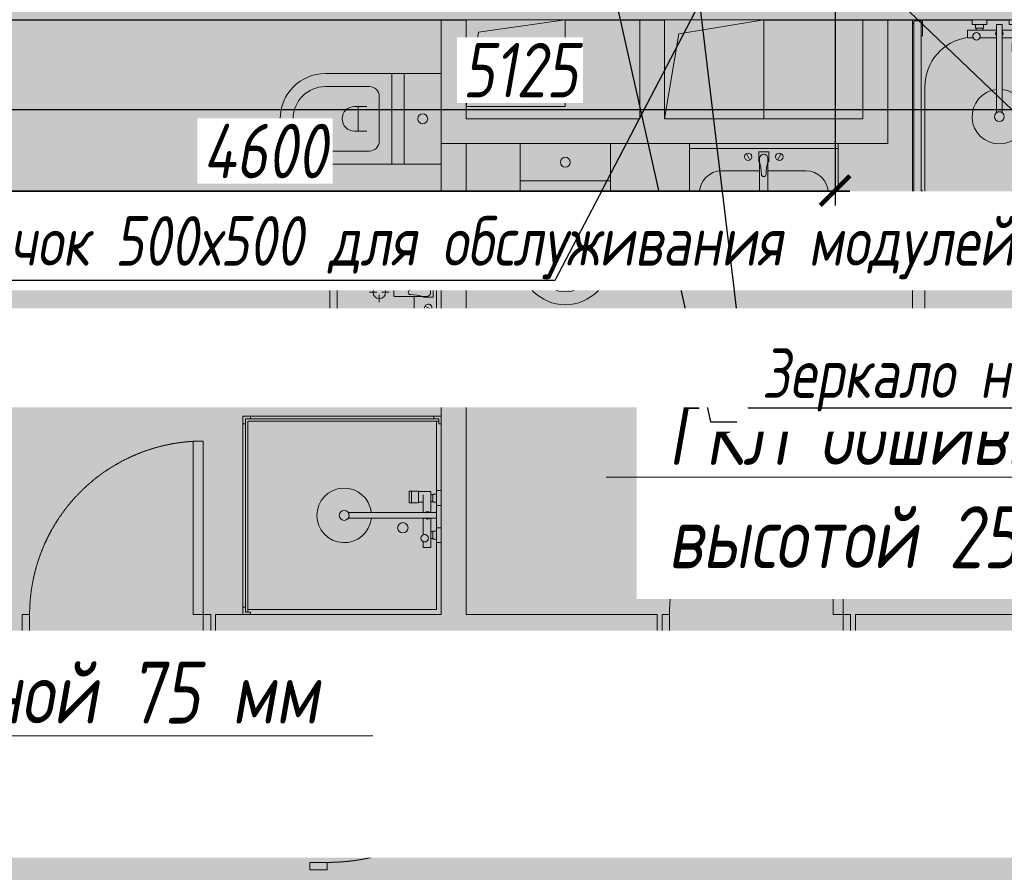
# Model space of a CAD drawing. Header units: millimetres. Extents: x -76220005 to 7466349, y -86687 to 22351.
# Tile 55 of 256: x 50248 to 54218, y -44519 to -41079. Entities that reach past the tile are written whole.
import ezdxf
from ezdxf import colors
from ezdxf.entities.mleader import LeaderData, LeaderLine
from ezdxf.math import Vec2, Vec3

# ---------------------------------------------------------------- set-up
doc = ezdxf.new("R2010")
doc.units = ezdxf.units.MM
for name, pattern in [('-D1-02х01', [3, 2, -1]), ('-D1-03x03', [6, 3, -3]), ('DASHDOT', [25.4, 12.7, -6.35, 0, -6.35])]:
    doc.linetypes.add(name, pattern=pattern)
doc.layers.get('Defpoints').update_dxf_attribs({"color": 31})
for name, color, linetype, lineweight in [('_0', 7, 'Continuous', 13), ('A-000-MH_MASS', 7, '-D1-03x03', 5), ('A-010-A_ROOM', 7, 'Continuous', 18), ('A-200-M_WALL', 7, 'Continuous', 5), ('A-200-M_WALL_INT', 7, 'Continuous', 5), ('A-200-M_WALL_PAT', 7, 'Continuous', 5), ('A-230-M_FLOOR', 7, 'Continuous', 5), ('A-325-M_DOOR', 7, 'Continuous', 5), ('dim_light', 12, 'Continuous', 9), ('dim_pot', 183, 'Continuous', 9), ('EOM', 1, 'Continuous', 5), ('M-520-M_DRAINAGE_FW', 7, 'Continuous', 5), ('M-567-M_MECH_EQP', 7, 'Continuous', 5), ('Z-060-M_DETAIL', 7, 'Continuous', 5), ('Марки дверей', 7, 'Continuous', 9)]:
    doc.layers.add(name, color=color, linetype=linetype, lineweight=lineweight)
doc.layers.add('dim_razv', color=7, linetype='DASHDOT', lineweight=9, true_color=0x285228)
doc.layers.add('pol', color=7, linetype='Continuous', lineweight=15, true_color=0x55666d)
doc.styles.add('Calibri Light_2', font='Calibri light.ttf', dxfattribs={"width": 0.7, "height": 250})
doc.styles.add('fl_iso paper', font='isocpeur.ttf', dxfattribs={"width": 0.8, "oblique": 10})
doc.styles.add('In tre', font='isocpeur.ttf', dxfattribs={"width": 0.8, "oblique": 10})
doc.dimstyles.new('In tre 1_75', dxfattribs={"dimtxt": 220, "dimasz": 120, "dimexe": 60, "dimexo": 10, "dimgap": 50, "dimtad": 1, "dimdec": 0, "dimrnd": 5, "dimzin": 0, "dimdsep": 46, "dimtxsty": 'fl_iso paper', "dimblk": 'ARCHTICK', "dimcen": 0, "dimdle": 60, "dimadec": 0, "dimazin": 0, "dimtfac": 1, "dimtdec": 0, "dimtofl": 0, "dimtmove": 1, "dimatfit": 1, "dimfxl": 1, "dimtfill": 1, "dimtolj": 1, "dimtzin": 0, "dimarcsym": 1})

# ---------------------------------------------------------------- blocks, each defined once
blk = doc.blocks.new('_DOT')
at = {"color": 0, "linetype": 'ByBlock'}
blk.add_line((-0.5, 0), (-1, 0), dxfattribs=at)
at = {"color": 0, "linetype": 'ByBlock', "const_width": 0.5}
blk.add_lwpolyline([(-0.25, 0, 1), (0.25, 0, 1)], format="xyb", close=True, dxfattribs=at)
blk = doc.blocks.new('_ArchTick')
at = {"color": 0, "linetype": 'ByBlock', "lineweight": 9, "const_width": 0.15}
blk.add_lwpolyline([(-0.5, -0.5), (0.5, 0.5)], dxfattribs=at)
blk = doc.blocks.new('*D266')
at = {"layer": 'Defpoints', "color": 0, "transparency": 16777216}
for p in [(53535.8, -40759.4), (48938, -40779.4), (53535.8, -41769.4)]:
    blk.add_point(p, dxfattribs=at)
at = {"layer": 'EOM', "color": 0, "lineweight": -2, "transparency": 16777216}
for p, q in [((53535.8, -40769.4), (53535.8, -41829.4)), ((48938, -40789.4), (48938, -41829.4)), ((48878, -41769.4), (53595.8, -41769.4))]:
    blk.add_line(p, q, dxfattribs=at)
at = {"layer": 'EOM', "color": 0, "lineweight": -2, "transparency": 16777216, "xscale": 120, "yscale": 120, "zscale": 120, "rotation": 180}
blk.add_blockref('_ArchTick', (48938, -41769.4), dxfattribs=at)
at = {"layer": 'EOM', "color": 0, "lineweight": -2, "transparency": 16777216, "xscale": 120, "yscale": 120, "zscale": 120}
blk.add_blockref('_ArchTick', (53535.8, -41769.4), dxfattribs=at)
at = {"layer": 'EOM', "color": 0, "lineweight": 13, "transparency": 16777216, "insert": (51236.9, -41609.4), "char_height": 220, "attachment_point": 5, "style": 'fl_iso paper', "bg_fill": 3, "box_fill_scale": 1.1, "bg_fill_color": 256, "bg_fill_true_color": 13158600, "bg_fill_transparency": 0}
blk.add_mtext('\\A1;4600', dxfattribs=at)
blk = doc.blocks.new('*D361')
at = {"layer": 'Defpoints', "color": 0, "transparency": 16777216}
for p in [(49703, -40429.4), (54828, -40429.4), (49703, -41443.1)]:
    blk.add_point(p, dxfattribs=at)
at = {"layer": 'dim_light', "color": 0, "lineweight": -2, "transparency": 16777216}
for p, q in [((49703, -40439.4), (49703, -41503.1)), ((54828, -40439.4), (54828, -41503.1)), ((54888, -41443.1), (49643, -41443.1))]:
    blk.add_line(p, q, dxfattribs=at)
at = {"layer": 'dim_light', "color": 0, "lineweight": -2, "transparency": 16777216, "xscale": 120, "yscale": 120, "zscale": 120, "rotation": 180}
blk.add_blockref('_ArchTick', (49703, -41443.1), dxfattribs=at)
at = {"layer": 'dim_light', "color": 0, "lineweight": -2, "transparency": 16777216, "xscale": 120, "yscale": 120, "zscale": 120}
blk.add_blockref('_ArchTick', (54828, -41443.1), dxfattribs=at)
at = {"layer": 'dim_light', "color": 0, "transparency": 16777216, "insert": (52265.5, -41283.1), "char_height": 220, "attachment_point": 5, "style": 'fl_iso paper', "bg_fill": 3, "box_fill_scale": 1.1, "bg_fill_color": 256, "bg_fill_true_color": 13158600, "bg_fill_transparency": 0}
blk.add_mtext('\\A1;5125', dxfattribs=at)
blk = doc.blocks.new('A_MEQ_OpeningShaft-Rectangular - ВК-7861240-50_AS_Plan_10')
at = {"layer": 'Z-060-M_DETAIL', "linetype": '-D1-03x03'}
blk.add_hatch(color=256, dxfattribs=at).paths.add_polyline_path([(0, -350), (50, -50), (400, 0), (0, 0), (0, -64.6)])
at = {"layer": 'A-000-MH_MASS'}
for p, q in [((400, 0), (0, 0)), ((0, 0), (0, -350)), ((400, -350), (400, 0)), ((0, -350), (400, -350))]:
    blk.add_line(p, q, dxfattribs=at)
at = {"layer": 'Z-060-M_DETAIL'}
for p, q in [((400, 0), (0, 0)), ((0, 0), (0, -350)), ((50, -50), (400, 0)), ((400, 0), (400, -350)), ((0, -350), (50, -50)), ((0, -350), (400, -350))]:
    blk.add_line(p, q, dxfattribs=at)
blk = doc.blocks.new('A_MEQ_OpeningShaft-Rectangular - ОВ-7613523-50_AS_Plan_10')
at = {"layer": 'Z-060-M_DETAIL', "linetype": '-D1-03x03'}
blk.add_hatch(color=256, dxfattribs=at).paths.add_polyline_path([(0, -400), (57.1, -57.1), (400, 0), (0, 0), (0, -64.6)])
at = {"layer": 'A-000-MH_MASS'}
for p, q in [((400, 0), (0, 0)), ((0, 0), (0, -400)), ((400, -400), (400, 0)), ((0, -400), (400, -400))]:
    blk.add_line(p, q, dxfattribs=at)
at = {"layer": 'Z-060-M_DETAIL'}
for p, q in [((400, 0), (0, 0)), ((0, 0), (0, -400)), ((57.1, -57.1), (400, 0)), ((400, 0), (400, -400)), ((0, -400), (57.1, -57.1)), ((0, -400), (400, -400))]:
    blk.add_line(p, q, dxfattribs=at)
blk = doc.blocks.new('A_DOR_Door - INT_3_Single_900Wx2100H-8401305-50_AS_Plan_10')
at = {"layer": 'A-325-M_DOOR'}
for p, q in [((-400, 50), (-400, 850)), ((-400, 850), (-360, 850)), ((-400, 50), (-400, 850)), ((-360, 850), (-360, 50)), ((-430, 50), (-430, -20)), ((-400, 50), (-430, 50)), ((-360, 50), (-400, 50)), ((-400, -20), (-400, 50)), ((430, 50), (400, 50)), ((400, 50), (400, -20)), ((430, -20), (430, 50)), ((-430, -20), (-400, -20)), ((400, -20), (430, -20))]:
    blk.add_line(p, q, dxfattribs=at)
at = {"layer": 'A-325-M_DOOR', "linetype": '-D1-02х01'}
blk.add_arc((-400, 50), 800, 360, 90, dxfattribs=at)
blk = doc.blocks.new('MR_Тумба-Умывальник с зеркалом - Тумба-умывальник_600-V56-50_AS_Plan_10')
at = {"layer": 'M-520-M_DRAINAGE_FW'}
for p, q in [((-300, 0), (-300, -420)), ((300, -420), (300, 0)), ((-300, -20), (300, -20)), ((20, -33.1), (-20, -33.1)), ((-20, -33.1), (-20, -73.1)), ((20, -73.1), (20, -33.1)), ((-69.7, -39.8), (-55.6, -66.3)), ((-20, -73.1), (-17, -73.1)), ((-17, -60), (-17, -73.1)), ((-17, -73.1), (-17, -187.9)), ((17, -73.1), (17, -60)), ((17, -187.9), (17, -73.1)), ((17, -73.1), (20, -73.1)), ((69.7, -39.8), (55.6, -66.3)), ((-17, -110), (-170, -110)), ((170, -110), (17, -110)), ((-14, -190.9), (14, -190.9)), ((-260, -200), (-260, -330)), ((0, -210), (0, -240)), ((260, -330), (260, -200)), ((-10, -250), (-40, -250)), ((0, -290), (0, -260)), ((40, -250), (10, -250)), ((-170, -420), (170, -420)), ((-270, -450), (270, -450))]:
    blk.add_line(p, q, dxfattribs=at)
for centre, radius, start, end in [((-62.7, -53.1), 15, 360, 180), ((62.7, -53.1), 15, 360, 180), ((-62.7, -53.1), 15, 180, 360), ((0, -60), 17, 360, 180), ((-217.6, -129.9), 208.5, 1.5946, 15.8177), ((217.6, -129.9), 208.5, 164.1823, 178.4054), ((62.7, -53.1), 15, 180, 360), ((-170, -200), 90, 90, 180), ((170, -200), 90, 360, 90), ((0, -124.1), 9.19, 180, 360), ((-14, -187.9), 3, 180, 270), ((-14, -187.9), 3, 195, 255), ((14, -187.9), 3, 270, 0), ((14, -187.9), 3, 285, 345), ((0, -250), 25, 0, 180), ((0, -250), 25, 180, 0), ((-170, -330), 90, 180, 270), ((170, -330), 90, 270, 360), ((-270, -420), 30, 180, 270), ((270, -420), 30, 270, 360)]:
    blk.add_arc(centre, radius, start, end, dxfattribs=at)
blk = doc.blocks.new('MR_Унитаз напольный - Санузел с ванной-2446141-50_AS_Plan_10')
at = {"layer": 'M-520-M_DRAINAGE_FW'}
for p, q in [((-182.5, 200), (-182.5, 50)), ((182.5, 200), (-182.5, 200)), ((182.5, 50), (182.5, 200)), ((-182.5, 50), (182.5, 50)), ((182.5, 50), (-182.5, 50)), ((-182.5, 50), (-182.5, 0)), ((182.5, 0), (182.5, 50)), ((-182.5, 0), (182.5, 0)), ((182.5, 0), (-182.5, 0)), ((-182.5, 0), (-182.5, -267.5)), ((182.5, -267.5), (182.5, 0)), ((-90, -50), (90, -50)), ((-130, -267.5), (-130, -90)), ((-50, -150), (-50, -100)), ((50, -100), (50, -150)), ((130, -90), (130, -267.5)), ((-50, -135), (50, -135))]:
    blk.add_line(p, q, dxfattribs=at)
for centre, radius, start, end in [((0, 125), 20, 0, 180), ((0, 125), 20, 180, 0), ((-90, -90), 40, 90, 180), ((90, -90), 40, 360, 90), ((0, -150), 50, 180, 0), ((0, -267.5), 182.5, 180, 360), ((0, -267.5), 130, 180, 0)]:
    blk.add_arc(centre, radius, start, end, dxfattribs=at)
blk = doc.blocks.new('MR_Ванна - Санузел с ванной_1700x700-V64-50_AS_Plan_10')
at = {"layer": 'M-520-M_DRAINAGE_FW'}
for p, q in [((-800, 0), (-800, 700)), ((-800, 700), (195.1, 700)), ((210, 700.1), (195, 700.1)), ((195, 700.1), (195, 660)), ((200, 665), (200, 695.1)), ((200, 695.1), (210, 695.1)), ((200, 695.1), (200, 665)), ((895, 695.1), (200, 695.1)), ((210, 695.1), (210, 700.1)), ((210, 700), (885, 700)), ((900, 700), (885, 700)), ((885, 700), (885, 695.1)), ((885, 695.1), (895, 695.1)), ((895, 695.1), (895, 665)), ((895, 665), (895, 695.1)), ((900, 660), (900, 700)), ((630, 650), (-430, 650)), ((195, 660), (210, 660)), ((210, 665), (200, 665)), ((200, 665), (895, 665)), ((210, 660), (210, 665)), ((895, 665), (835, 665)), ((835, 665), (835, 660)), ((835, 660), (900, 660)), ((826.3, 479.1), (858, 479.1)), ((826.3, 455.7), (826.3, 479.1)), ((858, 479.1), (858, 361.3)), ((858, 443.3), (866, 443.3)), ((858, 416.4), (858, 443.3)), ((866, 446), (880, 446)), ((866, 414), (866, 446)), ((866, 443.3), (866, 416.4)), ((880, 459.8), (900, 459.8)), ((880, 400), (880, 459.8)), ((880, 446), (880, 414)), ((900, 459.8), (900, 400)), ((826.3, 361.3), (826.3, 428.7)), ((866, 416.4), (858, 416.4)), ((880, 414), (866, 414)), ((900, 400), (880, 400)), ((524.9, 361.3), (880, 361.3)), ((880, 361.3), (880, 338.7)), ((880, 338.7), (524.9, 338.7)), ((826.3, 266.7), (826.3, 338.7)), ((858, 338.7), (858, 266.7)), ((770.9, 251.9), (770.9, 298.9)), ((770.9, 298.9), (780, 298.9)), ((780, 251.9), (780, 298.9)), ((780, 298.9), (807.5, 298.9)), ((780, 298.9), (780, 251.9)), ((807.5, 298.9), (807.5, 251.9)), ((807.5, 253.8), (807.5, 296.6)), ((807.5, 296.6), (826.3, 296.6)), ((858, 266.7), (858, 293.6)), ((858, 293.6), (866, 293.6)), ((866, 264), (866, 296)), ((866, 296), (880, 296)), ((866, 293.6), (866, 266.7)), ((880, 250.2), (880, 310)), ((880, 310), (900, 310)), ((880, 296), (880, 264)), ((900, 310), (900, 250.2)), ((780, 251.9), (770.9, 251.9)), ((807.5, 251.9), (780, 251.9)), ((858, 253.8), (807.5, 253.8)), ((830, 250), (830, 253.8)), ((858, 266.7), (858, 253.8)), ((866, 266.7), (858, 266.7)), ((880, 264), (866, 264)), ((900, 250.2), (880, 250.2)), ((-430, 50), (630, 50)), ((-600, 0), (-800, 0))]:
    blk.add_line(p, q, dxfattribs=at)
for centre, radius, start, end in [((-430, 350), 300, 90, 270), ((630, 450), 200, 8.4081, 90), ((508.5, 350), 110, 5.916, 354.084), ((832.8, 442.2), 15, 90, 270), ((832.8, 442.2), 15, 244.0483, 115.9517), ((832.8, 442.2), 15, 270, 90), ((508.5, 350), 20, 90, 270), ((508.5, 350), 20, 270, 90), ((508.5, 350), 20, 325.4667, 34.5333), ((843.9, 350), 15.5, 47.0093, 132.9907), ((843.9, 350), 15.5, 227.0093, 312.9907), ((630, 250), 200, 270, 360)]:
    blk.add_arc(centre, radius, start, end, dxfattribs=at)
blk = doc.blocks.new('MR_Душевой поддон - Санузел с душем_800х800-2451404-50_AS_Plan_10')
at = {"layer": 'M-520-M_DRAINAGE_FW'}
for p, q in [((360, 0), (300.2, 0)), ((300.2, 0), (300.2, -20)), ((360, -20), (360, 0)), ((509.8, 0), (450, 0)), ((450, 0), (450, -20)), ((509.8, -20), (509.8, 0)), ((30, 0), (0, 0)), ((0, 0), (0, -30)), ((0, -30), (0, -770)), ((0, -30), (10, -30)), ((10, -30), (10, -10)), ((10, -10), (30, -10)), ((20, -10), (10, -10)), ((10, -10), (10, -790)), ((20, -780), (20, -10)), ((300.2, -20), (20, -20)), ((30, -10), (30, 0)), ((300.2, -20), (360, -20)), ((346, -20), (314, -20)), ((314, -20), (314, -34)), ((314, -34), (346, -34)), ((343.6, -34), (316.7, -34)), ((316.7, -34), (316.7, -42)), ((343.6, -42), (343.6, -34)), ((346, -34), (346, -20)), ((388.7, -20), (360, -20)), ((411.3, -20), (388.7, -20)), ((388.7, -20), (388.7, -375.1)), ((450, -20), (411.3, -20)), ((411.3, -375.1), (411.3, -20)), ((450, -20), (509.8, -20)), ((496, -20), (464, -20)), ((464, -20), (464, -34)), ((464, -34), (496, -34)), ((493.3, -34), (466.4, -34)), ((466.4, -34), (466.4, -42)), ((493.3, -42), (493.3, -34)), ((496, -34), (496, -20)), ((780, -20), (509.8, -20)), ((780, -780), (780, -20)), ((316.7, -42), (303.8, -42)), ((303.8, -42), (303.8, -92.5)), ((388.7, -42), (316.7, -42)), ((316.7, -42), (343.6, -42)), ((316.7, -73.7), (388.7, -73.7)), ((346.6, -92.5), (346.6, -73.7)), ((529.1, -42), (411.3, -42)), ((411.3, -73.7), (478.7, -73.7)), ((466.4, -42), (493.3, -42)), ((505.7, -73.7), (529.1, -73.7)), ((529.1, -73.7), (529.1, -42)), ((348.9, -92.5), (301.9, -92.5)), ((301.9, -92.5), (301.9, -120)), ((303.8, -92.5), (346.6, -92.5)), ((348.9, -120), (348.9, -92.5)), ((301.9, -120), (348.9, -120)), ((348.9, -120), (301.9, -120)), ((301.9, -120), (301.9, -129.1)), ((301.9, -129.1), (348.9, -129.1)), ((348.9, -129.1), (348.9, -120)), ((0, -770), (0, -800)), ((10, -770), (0, -770)), ((10, -790), (10, -770)), ((30, -790), (10, -790)), ((10, -790), (790, -790)), ((790, -780), (20, -780)), ((30, -800), (30, -790)), ((790, -790), (770, -790)), ((770, -790), (770, -800)), ((800, -770), (790, -770)), ((790, -770), (790, -790)), ((790, -790), (790, -780)), ((800, -800), (800, -770)), ((0, -800), (30, -800)), ((30, -800), (770, -800)), ((770, -800), (800, -800))]:
    blk.add_line(p, q, dxfattribs=at)
for centre, radius, start, end in [((400, -56.1), 15.5, 137.0093, 222.9907), ((400, -56.1), 15.5, 317.0093, 42.9907), ((492.2, -67.2), 15, 334.0483, 205.9517), ((492.2, -67.2), 15, 0, 180), ((492.2, -67.2), 15, 180, 360), ((450, -155.2), 20.9, 0, 180), ((450, -155.2), 20.9, 180, 360), ((400, -391.5), 110, 95.916, 84.084), ((400, -391.5), 20, 0, 180), ((400, -391.5), 20, 180, 360), ((400, -391.5), 20, 55.4667, 124.5333)]:
    blk.add_arc(centre, radius, start, end, dxfattribs=at)
blk = doc.blocks.new('A_DOR_Door - INT_3_Single_800Wx2100H-7223319-50_AS_Plan_10')
at = {"layer": 'A-325-M_DOOR'}
for p, q in [((-380, 20), (-350, 20)), ((-380, -50), (-380, 20)), ((-350, 20), (-350, -50)), ((350, -50), (350, 20)), ((350, 20), (380, 20)), ((380, 20), (380, -50)), ((-350, -50), (-380, -50)), ((-350, -50), (-350, -750)), ((-310, -50), (-350, -50)), ((-350, -50), (-350, -750)), ((-310, -750), (-310, -50)), ((380, -50), (350, -50)), ((-350, -750), (-310, -750))]:
    blk.add_line(p, q, dxfattribs=at)
at = {"layer": 'A-325-M_DOOR', "linetype": '-D1-02х01'}
blk.add_arc((-350, -50), 700, 270, 0, dxfattribs=at)

msp = doc.modelspace()

# ---------------------------------------------------------------- hatches: boundary and pattern name
at = {"layer": '_0', "transparency": 33554534}
h = msp.add_hatch(color=252, dxfattribs=at)
h.dxf.hatch_style = 1
h.paths.add_polyline_path([(17837.9, -49734.4), (25204.6, -19284.4), (73878, -19284.4), (73878, -49734.4)])
h.paths.add_polyline_path([(28728, -40979.4), (28728, -37429.4), (30528, -37429.4), (30528, -30029.4), (28477.6, -30029.4), (28478, -28029.4), (29978, -28029.4), (29978, -27479.4), (32178, -27479.4), (32178, -28029.4), (44478, -28029.4), (44478, -27929.4), (45278, -27929.4), (45278, -27379.4), (47528, -27379.4), (47528, -27929.4), (53578, -27929.4), (53578, -27379.4), (55478, -27379.4), (55478, -27929.4), (64478, -27929.4), (64478, -26229.4), (67788, -26229.4), (67788, -28219.4), (66578, -28219.4), (66578, -30029.4), (62978, -30029.4), (62078, -30029.4), (58678, -30029.4), (58678, -38979.4), (61728, -38979.4), (62978, -38979.4), (66878, -38979.4), (66878, -41429.4), (64488, -41429.4), (64488, -41079.4), (59948, -41079.4), (59948, -41629.4), (57898, -41629.4), (57898, -41079.4), (47038, -41079.4), (47038, -41629.4), (44088, -41629.4), (44088, -40979.4)], flags=16)
at = {"layer": 'A-200-M_WALL_PAT'}
h = msp.add_hatch(dxfattribs=at)
h.set_pattern_fill('FP_1', color=256, style=0, pattern_type=2)
h.set_pattern_definition([(45, (36177.975, -48979.44), (-57.02463, 57.02463), []), (45, (36235, -48979.44), (-57.02463, 57.02463), [100.806, -20.161, 3.353, -16.808])])
h.paths.add_polyline_path([(64488, -41079.4), (64858, -41079.4), (64858, -40779.4), (61848, -40779.4), (61848, -41079.4), (63843, -41079.4)])
h.paths.add_polyline_path([(60781, -41079.4), (60798, -41079.4), (60798, -40779.4), (59598, -40779.4), (59598, -41079.4), (60760, -41079.4)])
h.paths.add_polyline_path([(58098, -41079.4), (58098, -40779.4), (48938, -40779.4), (48938, -41079.4), (57898, -41079.4)])
h.paths.add_polyline_path([(47717.6, -41079.4), (47888, -41079.4), (47888, -40779.4), (46788, -40779.4), (46788, -41079.4), (47038, -41079.4)])
h.paths.add_polyline_path([(44438, -41079.4), (45088, -41079.4), (45088, -40779.4), (44088, -40779.4), (44088, -41079.4), (44108.3, -41079.4)])

# ---------------------------------------------------------------- linework, layer by layer
at = {"layer": 'A-010-A_ROOM', "lineweight": 5, "flags": 128}
for points in [[(50590.6, -41775.6), (51231.1, -41775.6), (51231.1, -42156.6), (50590.6, -42156.6)], [(53353.1, -42470.4), (53993.6, -42470.4), (53993.6, -42851.4), (53353.1, -42851.4)]]:
    msp.add_lwpolyline(points, close=True, dxfattribs=at)
at = {"layer": 'A-200-M_WALL', "lineweight": 25}
for p, q in [((49388, -41079.4), (52048, -41079.4)), ((52448, -41079.4), (52848, -41079.4)), ((53248, -41079.4), (53848, -41079.4)), ((53888, -41079.4), (54088.2, -41079.4)), ((54148, -41079.4), (54238, -41079.4))]:
    msp.add_line(p, q, dxfattribs=at)
at = {"layer": 'A-200-M_WALL', "lineweight": 9}
for p, q in [((51948, -41079.4), (51948, -41296.9)), ((52748, -41079.4), (52748, -41479.4)), ((53648, -41079.4), (53648, -41479.4)), ((53748, -41579.4), (53748, -41079.4)), ((52048, -41479.4), (52048, -41429.4)), ((52748, -41479.4), (52048, -41479.4)), ((53648, -41479.4), (53248, -41479.4)), ((51948, -41579.4), (52265.5, -41579.4)), ((52630.5, -41579.4), (53748, -41579.4))]:
    msp.add_line(p, q, dxfattribs=at)
at = {"layer": 'A-200-M_WALL_INT'}
for p, q in [((52048, -41579.4), (52048, -43479.4)), ((51948, -42679.4), (51948, -41661.9)), ((51948, -42979.7), (51948, -42709.4)), ((51948, -43129.4), (51948, -43039.4)), ((51948, -43479.4), (51948, -43189.2)), ((51038, -43479.4), (51148, -43479.4)), ((51038, -43579.4), (51038, -43479.4)), ((51178, -43479.4), (51948, -43479.4)), ((52048, -43479.4), (52818, -43479.4)), ((52818, -43479.4), (52818, -43579.4)), ((53618, -43479.4), (54698, -43479.4)), ((53618, -43579.4), (53618, -43479.4)), ((51388, -43579.4), (51038, -43579.4)), ((51388, -43629.4), (51388, -43579.4)), ((51488, -43579.4), (51488, -43629.4)), ((52818, -43579.4), (51488, -43579.4)), ((54698, -43579.4), (53618, -43579.4)), ((51488, -43629.4), (51388, -43629.4))]:
    msp.add_line(p, q, dxfattribs=at)
at = {"layer": 'A-230-M_FLOOR'}
for p, q in [((51038, -43579.4), (50238, -43579.4)), ((53618, -43579.4), (52818, -43579.4))]:
    msp.add_line(p, q, dxfattribs=at)

# ---------------------------------------------------------------- block references
at = {"layer": 'A-325-M_DOOR', "color": 8, "true_color": 0x7f7f7f}
for name, p, rotation in [('A_DOR_Door - INT_3_Single_800Wx2100H-7223319-50_AS_Plan_10', (50638, -43529.4), 180), ('A_DOR_Door - INT_3_Single_800Wx2100H-7223319-50_AS_Plan_10', (53218, -43529.4), 180), ('A_DOR_Door - INT_3_Single_900Wx2100H-8401305-50_AS_Plan_10', (51438, -44079.4), 270)]:
    msp.add_blockref(name, p, dxfattribs=dict(at, rotation=rotation))
at = {"layer": 'M-520-M_DRAINAGE_FW'}
for name, p, rotation in [('MR_Ванна - Санузел с ванной_1700x700-V64-50_AS_Plan_10', (54548, -41979.4), 90.00000000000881), ('MR_Унитаз напольный - Санузел с ванной-2446141-50_AS_Plan_10', (51748, -41479.4), 269.9999999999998), ('MR_Тумба-Умывальник с зеркалом - Тумба-умывальник_600-V56-50_AS_Plan_10', (51948, -42179.4), 269.9999999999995), ('MR_Душевой поддон - Санузел с душем_800х800-2451404-50_AS_Plan_10', (51948, -42679.4), 269.9999999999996)]:
    msp.add_blockref(name, p, dxfattribs=dict(at, rotation=rotation))
for name, p in [('MR_Унитаз напольный - Санузел с ванной-2446141-50_AS_Plan_10', (52448, -41779.4)), ('MR_Тумба-Умывальник с зеркалом - Тумба-умывальник_600-V56-50_AS_Plan_10', (53248, -41579.4))]:
    msp.add_blockref(name, p, dxfattribs=at)
at = {"layer": 'M-567-M_MECH_EQP'}
for name, p in [('A_MEQ_OpeningShaft-Rectangular - ВК-7861240-50_AS_Plan_10', (52048, -41079.4)), ('A_MEQ_OpeningShaft-Rectangular - ОВ-7613523-50_AS_Plan_10', (52848, -41079.4))]:
    msp.add_blockref(name, p, dxfattribs=at)

# ---------------------------------------------------------------- texts
at = {"layer": 'A-010-A_ROOM', "lineweight": 5, "char_height": 180, "width": 709.493, "attachment_point": 1, "style": 'Calibri Light_2'}
for s, insert in [('1.15-7 ', (50630.4, -41881.8)), ('1.15-6 ', (53392.9, -42576.6))]:
    msp.add_mtext(s, dxfattribs=dict(at, insert=insert))

# ---------------------------------------------------------------- next in the draw order: leaders
at = {"layer": 'Марки дверей', "lineweight": -2, "transparency": 33554687}
ml = msp.add_multileader_mtext('Standard', dxfattribs=at)
ml.set_content('\\pxsm1,ql;ГКЛ обшивка толщиной 75 мм \\Pвысотой 2500 мм', color=256, style='fl_iso paper')
ml.set_leader_properties(lineweight=5)
ml.set_arrow_properties(name='DOT')
ml.build(insert=Vec2(0, 0))
ml.multileader.update_dxf_attribs({"has_dogleg": 0, "text_left_attachment_type": 6, "text_right_attachment_type": 6, "dogleg_length": 0.75, "arrow_head_size": 60, "scale": 40})
ctx = ml.context
ctx.base_point, ctx.scale, ctx.char_height, ctx.arrow_head_size, ctx.landing_gap_size, ctx.plane_origin = Vec3(47464.5, -43969.2), 40, 250, 60, 80, Vec3(49476.6, -36789.3)
ctx.left_attachment, ctx.right_attachment = 6, 6
notes = []
notes.append((ctx, [(1, (1, 1, 0), (47434.5, -43969.2), (1, 0), 30, [(0, [(46558, -40854.4)], 0, [])])]))
ctx.mtext.insert, ctx.mtext.width, ctx.mtext.defined_height, ctx.mtext.line_spacing_factor, ctx.mtext.flow_direction = Vec3(47544.5, -43669.2), 4067.72, 979.1, 0.7, 5
ctx.mtext.has_bg_fill, ctx.mtext.bg_color, ctx.mtext.bg_scale_factor, ctx.mtext.bg_transparency, ctx.mtext.use_window_bg_color = 1, -1027028792, 1.5, 0, 1
for ctx, leaders in notes:
    for number, flags, end, landing, length, lines in leaders:
        leader = LeaderData()
        leader.index, (leader.has_last_leader_line, leader.has_dogleg_vector, leader.attachment_direction) = number, flags
        leader.last_leader_point, leader.dogleg_vector, leader.dogleg_length = Vec3(end), Vec3(landing), length
        for number, points, colour, breaks in lines:
            line = LeaderLine()
            line.index, line.vertices, line.color, line.breaks = number, Vec3.list(points), colors.encode_raw_color(colour), breaks
            leader.lines.append(line)
        ctx.leaders.append(leader)

# ---------------------------------------------------------------- next in the draw order: leaders
ml = msp.add_multileader_mtext('Standard', dxfattribs=at)
ml.set_content('\\pxsm1,ql;ГКЛ обшивка толщиной 75 мм \\Pвысотой 2500 мм', color=256, style='fl_iso paper')
ml.set_leader_properties(lineweight=5)
ml.set_arrow_properties(name='DOT')
ml.build(insert=Vec2(0, 0))
ml.multileader.update_dxf_attribs({"has_dogleg": 0, "text_left_attachment_type": 6, "text_right_attachment_type": 6, "dogleg_length": 0.75, "arrow_head_size": 60, "scale": 40})
ctx = ml.context
ctx.base_point, ctx.scale, ctx.char_height, ctx.arrow_head_size, ctx.landing_gap_size, ctx.plane_origin = Vec3(52781.3, -42925.6), 40, 250, 60, 80, Vec3(54793.5, -35745.7)
ctx.left_attachment, ctx.right_attachment = 6, 6
notes = []
notes.append((ctx, [(0, (1, 1, 0), (56850.3, -42925.6), (-1, 0), 30, [(0, [(58284.9, -40854.4)], 0, [])])]))
ctx.mtext.insert, ctx.mtext.width, ctx.mtext.defined_height, ctx.mtext.line_spacing_factor, ctx.mtext.flow_direction = Vec3(52861.3, -42625.6), 4067.72, 979.1, 0.7, 5
ctx.mtext.has_bg_fill, ctx.mtext.bg_color, ctx.mtext.bg_scale_factor, ctx.mtext.bg_transparency, ctx.mtext.use_window_bg_color = 1, -1027028792, 1.5, 0, 1
for ctx, leaders in notes:
    for number, flags, end, landing, length, lines in leaders:
        leader = LeaderData()
        leader.index, (leader.has_last_leader_line, leader.has_dogleg_vector, leader.attachment_direction) = number, flags
        leader.last_leader_point, leader.dogleg_vector, leader.dogleg_length = Vec3(end), Vec3(landing), length
        for number, points, colour, breaks in lines:
            line = LeaderLine()
            line.index, line.vertices, line.color, line.breaks = number, Vec3.list(points), colors.encode_raw_color(colour), breaks
            leader.lines.append(line)
        ctx.leaders.append(leader)

# ---------------------------------------------------------------- next in the draw order: leaders
at = {"layer": 'pol', "color": 0, "linetype": 'ByBlock'}
ml = msp.add_multileader_mtext('Standard', dxfattribs=at)
ml.set_content('Металлический профиль', style='In tre')
ml.set_leader_properties()
ml.build(insert=Vec2(0, 0))
ml.multileader.update_dxf_attribs({"text_left_attachment_type": 6, "text_right_attachment_type": 6, "dogleg_length": 1, "arrow_head_size": 0, "scale": 50})
ctx = ml.context
ctx.base_point, ctx.scale, ctx.char_height, ctx.arrow_head_size, ctx.landing_gap_size, ctx.plane_origin = Vec3(53083.7, -42701.6), 50, 200, 0, 4.5, Vec3(59895.5, -37861.7)
ctx.left_attachment, ctx.right_attachment = 6, 6
notes = []
notes.append((ctx, [(1, (1, 1, 0), (53033.7, -42701.6), (1, 0), 50, [(1, [(52423, -39984.4)], 0, [])])]))
ctx.mtext.insert, ctx.mtext.width, ctx.mtext.defined_height, ctx.mtext.flow_direction = Vec3(53088.2, -42441.6), 2495.091, 696.6, 5
ctx.mtext.has_bg_fill, ctx.mtext.bg_color, ctx.mtext.bg_scale_factor, ctx.mtext.bg_transparency, ctx.mtext.use_window_bg_color = 1, -1027028792, 1.5, 0, 1
for ctx, leaders in notes:
    for number, flags, end, landing, length, lines in leaders:
        leader = LeaderData()
        leader.index, (leader.has_last_leader_line, leader.has_dogleg_vector, leader.attachment_direction) = number, flags
        leader.last_leader_point, leader.dogleg_vector, leader.dogleg_length = Vec3(end), Vec3(landing), length
        for number, points, colour, breaks in lines:
            line = LeaderLine()
            line.index, line.vertices, line.color, line.breaks = number, Vec3.list(points), colors.encode_raw_color(colour), breaks
            leader.lines.append(line)
        ctx.leaders.append(leader)

# ---------------------------------------------------------------- next in the draw order: leaders
at = {"layer": 'dim_pot', "color": 0, "linetype": 'ByBlock'}
ml = msp.add_multileader_mtext('Standard', dxfattribs=at)
ml.set_content('Лючок 500х500 для обслуживания модулей управления клапанами, расположение уточнить по месту', style='In tre')
ml.set_leader_properties()
ml.build(insert=Vec2(0, 0))
ml.multileader.update_dxf_attribs({"text_left_attachment_type": 6, "text_right_attachment_type": 6, "dogleg_length": 1, "arrow_head_size": 0, "scale": 50})
ctx = ml.context
ctx.base_point, ctx.scale, ctx.char_height, ctx.arrow_head_size, ctx.landing_gap_size, ctx.plane_origin = Vec3(49911.4, -42132), 50, 200, 0, 4.5, Vec3(56771.2, -37292)
ctx.left_attachment, ctx.right_attachment = 6, 6
notes = []
notes.append((ctx, [(0, (1, 1, 0), (52405.7, -42132), (-1, 0), 50, [(1, [(54178, -38729.4)], 0, [])])]))
ctx.mtext.insert, ctx.mtext.width, ctx.mtext.defined_height, ctx.mtext.flow_direction = Vec3(49915.9, -41872), 2494.153, 696.6, 5
ctx.mtext.has_bg_fill, ctx.mtext.bg_color, ctx.mtext.bg_scale_factor, ctx.mtext.bg_transparency, ctx.mtext.use_window_bg_color = 1, -1027028792, 1.5, 0, 1
for ctx, leaders in notes:
    for number, flags, end, landing, length, lines in leaders:
        leader = LeaderData()
        leader.index, (leader.has_last_leader_line, leader.has_dogleg_vector, leader.attachment_direction) = number, flags
        leader.last_leader_point, leader.dogleg_vector, leader.dogleg_length = Vec3(end), Vec3(landing), length
        for number, points, colour, breaks in lines:
            line = LeaderLine()
            line.index, line.vertices, line.color, line.breaks = number, Vec3.list(points), colors.encode_raw_color(colour), breaks
            leader.lines.append(line)
        ctx.leaders.append(leader)

# ---------------------------------------------------------------- next in the draw order: dimensions: what is measured, and where the dimension line sits
at = {"layer": 'EOM', "lineweight": 13}
dim = msp.add_linear_dim(base=(53535.8, -41769.4), p1=(48938, -40779.4), p2=(53535.8, -40759.4), dimstyle='In tre 1_75', dxfattribs=at)
dim.commit()
dim.dimension.update_dxf_attribs({"geometry": '*D266', "text_midpoint": (51236.9, -41609.4)})

# ---------------------------------------------------------------- next in the draw order: leaders
at = {"layer": 'EOM', "color": 0}
ml = msp.add_multileader_mtext('Standard', dxfattribs=at)
ml.set_content('1 розетка 220В, Н=300 мм\\P(для уборочного инвентаря)', style='fl_iso paper')
ml.set_leader_properties()
ml.build(insert=Vec2(0, 0))
ml.multileader.update_dxf_attribs({"text_left_attachment_type": 6, "text_right_attachment_type": 6, "arrow_head_size": 110})
ctx = ml.context
ctx.base_point, ctx.char_height, ctx.arrow_head_size, ctx.landing_gap_size, ctx.plane_origin = Vec3(55288.7, -42330.2), 250, 110, 1.5, Vec3(78994.7, -52124.6)
ctx.left_attachment, ctx.right_attachment = 6, 6
notes = []
notes.append((ctx, [(1, (1, 1, 0), (55174.3, -42330.2), (1, 0), 114.4, [(2, [(53535.8, -40759.4)], 0, [])])]))
ctx.mtext.insert, ctx.mtext.rotation, ctx.mtext.width, ctx.mtext.defined_height, ctx.mtext.line_spacing_factor, ctx.mtext.flow_direction = Vec3(55290.2, -42005.2), 6.283185, 3818.357, 1444.4, 0.8, 5
ctx.mtext.has_bg_fill, ctx.mtext.bg_color, ctx.mtext.bg_scale_factor, ctx.mtext.bg_transparency, ctx.mtext.use_window_bg_color = 1, -1027028792, 1.5, 0, 1
for ctx, leaders in notes:
    for number, flags, end, landing, length, lines in leaders:
        leader = LeaderData()
        leader.index, (leader.has_last_leader_line, leader.has_dogleg_vector, leader.attachment_direction) = number, flags
        leader.last_leader_point, leader.dogleg_vector, leader.dogleg_length = Vec3(end), Vec3(landing), length
        for number, points, colour, breaks in lines:
            line = LeaderLine()
            line.index, line.vertices, line.color, line.breaks = number, Vec3.list(points), colors.encode_raw_color(colour), breaks
            leader.lines.append(line)
        ctx.leaders.append(leader)

# ---------------------------------------------------------------- next in the draw order: leaders
at = {"layer": 'dim_razv', "color": 0, "linetype": 'ByBlock'}
ml = msp.add_multileader_mtext('Standard', dxfattribs=at)
ml.set_content('Зеркало на стене, выполнить в один уровень с отделкой стен', style='In tre')
ml.set_leader_properties()
ml.build(insert=Vec2(0, 0))
ml.multileader.update_dxf_attribs({"text_left_attachment_type": 6, "text_right_attachment_type": 6, "dogleg_length": 1, "arrow_head_size": 0, "scale": 50})
ctx = ml.context
ctx.base_point, ctx.scale, ctx.char_height, ctx.arrow_head_size, ctx.landing_gap_size, ctx.plane_origin = Vec3(53235.6, -42645.4), 50, 200, 0, 4.5, Vec3(60047.4, -37805.5)
ctx.left_attachment, ctx.right_attachment = 6, 6
notes = []
notes.append((ctx, [(1, (1, 1, 0), (53185.6, -42645.4), (1, 0), 50, [(1, [(52780.2, -39279.4)], 0, [])])]))
ctx.mtext.insert, ctx.mtext.width, ctx.mtext.defined_height, ctx.mtext.flow_direction = Vec3(53240.1, -42405.4), 3092.716, 696.6, 5
ctx.mtext.has_bg_fill, ctx.mtext.bg_color, ctx.mtext.bg_scale_factor, ctx.mtext.bg_transparency, ctx.mtext.use_window_bg_color = 1, -1027028792, 1.5, 0, 1
for ctx, leaders in notes:
    for number, flags, end, landing, length, lines in leaders:
        leader = LeaderData()
        leader.index, (leader.has_last_leader_line, leader.has_dogleg_vector, leader.attachment_direction) = number, flags
        leader.last_leader_point, leader.dogleg_vector, leader.dogleg_length = Vec3(end), Vec3(landing), length
        for number, points, colour, breaks in lines:
            line = LeaderLine()
            line.index, line.vertices, line.color, line.breaks = number, Vec3.list(points), colors.encode_raw_color(colour), breaks
            leader.lines.append(line)
        ctx.leaders.append(leader)

# ---------------------------------------------------------------- next in the draw order: dimensions: what is measured, and where the dimension line sits
at = {"layer": 'dim_light'}
dim = msp.add_linear_dim(base=(49703, -41443.1), p1=(54828, -40429.4), p2=(49703, -40429.4), dimstyle='In tre 1_75', dxfattribs=at)
dim.commit()
dim.dimension.update_dxf_attribs({"geometry": '*D361', "text_midpoint": (52265.5, -41283.1)})

# ---------------------------------------------------------------- next in the draw order: leaders
at = {"layer": 'dim_razv', "color": 0, "linetype": 'ByBlock'}
ml = msp.add_multileader_mtext('Standard', dxfattribs=at)
ml.set_content('Отделка над дверным проемаом - дверным добором', style='In tre')
ml.set_leader_properties()
ml.build(insert=Vec2(0, 0))
ml.multileader.update_dxf_attribs({"text_left_attachment_type": 6, "text_right_attachment_type": 6, "dogleg_length": 1, "arrow_head_size": 0, "scale": 50})
ctx = ml.context
ctx.base_point, ctx.scale, ctx.char_height, ctx.arrow_head_size, ctx.landing_gap_size, ctx.plane_origin = Vec3(32746.4, -42604.1), 50, 200, 0, 4.5, Vec3(39558.3, -37764.2)
ctx.left_attachment, ctx.right_attachment = 6, 6
notes = []
notes.append((ctx, [(1, (1, 1, 0), (32696.4, -42604.1), (1, 0), 50, [(1, [(31053, -40679.4)], 0, [])])]))
ctx.mtext.insert, ctx.mtext.width, ctx.mtext.defined_height, ctx.mtext.flow_direction = Vec3(32750.9, -42344.1), 3092.716, 696.6, 5
ctx.mtext.has_bg_fill, ctx.mtext.bg_color, ctx.mtext.bg_scale_factor, ctx.mtext.bg_transparency, ctx.mtext.use_window_bg_color = 1, -1027028792, 1.5, 0, 1
for ctx, leaders in notes:
    for number, flags, end, landing, length, lines in leaders:
        leader = LeaderData()
        leader.index, (leader.has_last_leader_line, leader.has_dogleg_vector, leader.attachment_direction) = number, flags
        leader.last_leader_point, leader.dogleg_vector, leader.dogleg_length = Vec3(end), Vec3(landing), length
        for number, points, colour, breaks in lines:
            line = LeaderLine()
            line.index, line.vertices, line.color, line.breaks = number, Vec3.list(points), colors.encode_raw_color(colour), breaks
            leader.lines.append(line)
        ctx.leaders.append(leader)

doc.saveas('drawing.dxf')
